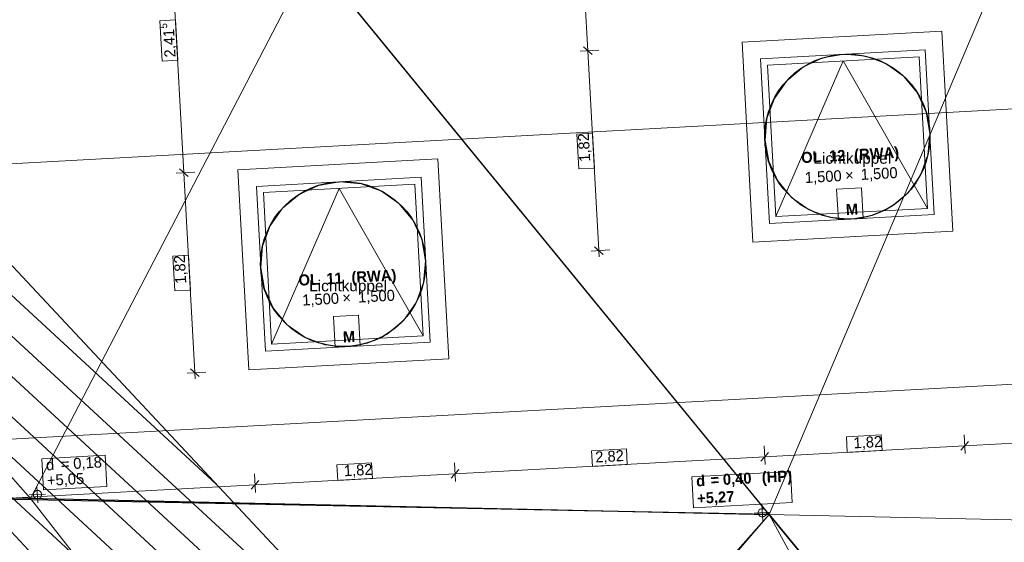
# Model space of a CAD drawing. Extents: x -181 to 1388, y 138 to 979.
# Tile 5 of 30: x 386 to 565, y 424 to 519. Entities that reach past the tile are written whole.
import ezdxf

# ---------------------------------------------------------------- set-up
doc = ezdxf.new("R2010")
doc.units = 0
doc.layers.get('0').update_dxf_attribs({"lineweight": 25})
for name, color, linetype, lineweight, true_color in [('01 Dachaufsicht - Bemaßung', 9, 'Continuous', 18, 0x808080), ('20 Dach - Attikaabdeckung', 9, 'Continuous', 18, 0x808080), ('20 Dach - Gefälledämmung Höhen', 9, 'Continuous', 18, 0x808080), ('20 Dach Gefälledämmung', 9, 'Continuous', 18, 0x808080), ('20 Dach Stb-Decke', 9, 'Continuous', 18, 0x808080), ('20 Oberlich - Beschriftung', 9, 'Continuous', 18, 0x808080), ('20 Oberlichter', 9, 'Continuous', 18, 0x808080), ('20 Oberlichter - Schraffur', 9, 'Continuous', 18, 0x808080), ('80 Sicherheitsbereich Dachgeländer', 9, 'Continuous', 18, 0x808080)]:
    doc.layers.add(name, color=color, linetype=linetype, lineweight=lineweight, true_color=true_color)
for name, color, linetype, lineweight in [('02 Raster Gebäude', 7, 'Continuous', 18), ('X_Geometrie', 7, 'Continuous', 25), ('X_Text', 7, 'Continuous', 25)]:
    doc.layers.add(name, color=color, linetype=linetype, lineweight=lineweight)
doc.layers.add('X_Hilfslinien', color=7, linetype='Continuous', lineweight=25, true_color=0xc0c0c0, plot=False)
doc.styles.get("Standard").update_dxf_attribs({"font": 'arial.ttf'})

# ---------------------------------------------------------------- blocks, each defined once
blk = doc.blocks.new('Referenz-A07F5VVIWF')
at = {"layer": '01 Dachaufsicht - Bemaßung', "color": 0, "linetype": 'Continuous', "ltscale": 0.037908}
for p, q in [((487.42, 555.43), (489.73, 513.2)), ((416.27, 491.02), (413.63, 539.22)), ((414.77, 518.8), (411.92, 518.65)), ((411.92, 518.65), (412.32, 511.29)), ((415.18, 511.45), (414.77, 518.8)), ((490.52, 512.5), (488.94, 513.91)), ((488.32, 513.13), (491.72, 513.31)), ((489.73, 513.2), (491.72, 476.86)), ((415.18, 511.45), (412.32, 511.29)), ((412.32, 511.29), (415.18, 511.45)), ((490.58, 498.19), (487.72, 498.04)), ((487.72, 498.04), (488.07, 491.71)), ((490.92, 491.87), (490.58, 498.19)), ((418.26, 491.13), (414.86, 490.95)), ((415.48, 491.73), (417.06, 490.31)), ((418.25, 454.68), (416.27, 491.02)), ((490.92, 491.87), (488.07, 491.71)), ((488.07, 491.71), (490.92, 491.87)), ((490.31, 476.78), (493.71, 476.97)), ((490.93, 477.57), (492.51, 476.15)), ((491.72, 476.86), (491.78, 475.73)), ((417.12, 476.01), (414.26, 475.86)), ((414.26, 475.86), (414.61, 469.53)), ((417.46, 469.69), (417.12, 476.01)), ((414.61, 469.53), (417.46, 469.69)), ((420.25, 454.79), (416.85, 454.6)), ((417.46, 455.38), (419.04, 453.97)), ((418.32, 453.55), (418.25, 454.68)), ((543.07, 443.35), (536.75, 443.01)), ((536.75, 443.01), (536.91, 440.16)), ((543.23, 440.5), (543.07, 443.35)), ((558.13, 443.35), (558.32, 439.95)), ((580.82, 442.59), (558.24, 441.35)), ((496.74, 440.82), (490.42, 440.47)), ((490.42, 440.47), (490.57, 437.62)), ((496.9, 437.97), (496.74, 440.82)), ((521.78, 441.36), (521.97, 437.96)), ((558.24, 441.35), (521.89, 439.36)), ((543.23, 440.5), (536.91, 440.16)), ((536.91, 440.16), (543.23, 440.5)), ((557.53, 440.56), (558.95, 442.14)), ((521.89, 439.36), (465.57, 436.28)), ((521.18, 438.57), (522.6, 440.15)), ((450.41, 438.28), (444.08, 437.94)), ((444.08, 437.94), (444.24, 435.08)), ((450.56, 435.43), (450.41, 438.28)), ((464.86, 435.49), (466.28, 437.07)), ((465.46, 438.28), (465.65, 434.88)), ((490.57, 437.62), (496.9, 437.97)), ((490.57, 437.62), (496.9, 437.97)), ((428.52, 433.5), (429.93, 435.08)), ((429.12, 436.29), (429.3, 432.89)), ((465.57, 436.28), (429.23, 434.29)), ((444.24, 435.08), (450.56, 435.43)), ((429.23, 434.29), (301.32, 427.29))]:
    blk.add_line(p, q, dxfattribs=at)
at = {"layer": '02 Raster Gebäude', "linetype": 'Continuous', "ltscale": 0.009448}
for p, q in [((1050.18, 529.07), (315.39, 488.85)), ((1046.79, 478.8), (317.41, 438.89))]:
    blk.add_line(p, q, dxfattribs=at)
at = {"layer": '20 Dach - Attikaabdeckung', "color": 0, "linetype": 'Continuous', "ltscale": 0.018225}
blk.add_line((454.8, 351.12), (301.54, 514.76), dxfattribs=at)
at = {"layer": '20 Dach - Gefälledämmung Höhen', "color": 0, "linetype": 'Continuous', "ltscale": 0.037908}
for p, q in [((401.95, 439.66), (390.42, 439.03)), ((390.42, 439.03), (390.73, 433.38)), ((402.26, 434.01), (401.95, 439.66)), ((526.59, 436.71), (508.65, 435.73)), ((508.65, 435.73), (508.96, 430.08)), ((526.9, 431.06), (526.59, 436.71)), ((390.73, 433.38), (402.26, 434.01)), ((508.96, 430.08), (526.9, 431.06))]:
    blk.add_line(p, q, dxfattribs=at)
at = {"layer": '20 Dach - Gefälledämmung Höhen', "color": 0, "linetype": 'Continuous', "ltscale": 0.009448}
for p, q in [((389.56, 434.02), (389.73, 431.03)), ((391.14, 432.61), (388.15, 432.44)), ((521.38, 430.71), (521.55, 427.71)), ((522.96, 429.29), (519.97, 429.13))]:
    blk.add_line(p, q, dxfattribs=at)
at = {"layer": '20 Dach - Gefälledämmung Höhen', "color": 0, "linetype": 'Continuous', "ltscale": 0.052488}
for p, q in [((388.91, 432.69), (388.9, 432.59)), ((388.9, 432.59), (388.9, 432.49)), ((388.9, 432.49), (388.91, 432.4)), ((388.94, 432.78), (388.91, 432.69)), ((388.91, 432.4), (388.93, 432.3)), ((388.93, 432.3), (388.96, 432.21)), ((388.98, 432.87), (388.94, 432.78)), ((388.96, 432.21), (389.01, 432.12)), ((389.03, 432.96), (388.98, 432.87)), ((389.01, 432.12), (389.07, 432.04)), ((389.09, 433.03), (389.03, 432.96)), ((389.07, 432.04), (389.14, 431.97)), ((389.16, 433.1), (389.09, 433.03)), ((389.14, 431.97), (389.21, 431.91)), ((389.24, 433.16), (389.16, 433.1)), ((389.21, 431.91), (389.3, 431.86)), ((389.33, 433.2), (389.24, 433.16)), ((389.3, 431.86), (389.39, 431.82)), ((389.42, 433.24), (389.33, 433.2)), ((389.39, 431.82), (389.48, 431.79)), ((389.52, 433.26), (389.42, 433.24)), ((389.48, 431.79), (389.58, 431.78)), ((389.61, 433.27), (389.52, 433.26)), ((389.58, 431.78), (389.68, 431.77)), ((389.71, 433.27), (389.61, 433.27)), ((389.68, 431.77), (389.77, 431.79)), ((389.81, 433.26), (389.71, 433.27)), ((389.77, 431.79), (389.87, 431.81)), ((389.9, 433.23), (389.81, 433.26)), ((389.87, 431.81), (389.96, 431.84)), ((389.99, 433.19), (389.9, 433.23)), ((389.96, 431.84), (390.05, 431.89)), ((390.08, 433.14), (389.99, 433.19)), ((390.05, 431.89), (390.13, 431.95)), ((390.15, 433.08), (390.08, 433.14)), ((390.13, 431.95), (390.2, 432.02)), ((390.22, 433), (390.15, 433.08)), ((390.2, 432.02), (390.26, 432.09)), ((390.28, 432.93), (390.22, 433)), ((390.26, 432.09), (390.31, 432.18)), ((390.33, 432.84), (390.28, 432.93)), ((390.31, 432.18), (390.35, 432.27)), ((390.36, 432.75), (390.33, 432.84)), ((390.35, 432.27), (390.38, 432.36)), ((390.38, 432.65), (390.36, 432.75)), ((390.39, 432.55), (390.38, 432.65)), ((390.38, 432.36), (390.39, 432.46)), ((390.39, 432.46), (390.39, 432.55)), ((520.91, 429.72), (520.85, 429.64)), ((520.99, 429.79), (520.91, 429.72)), ((521.06, 429.85), (520.99, 429.79)), ((521.15, 429.89), (521.06, 429.85)), ((521.24, 429.93), (521.15, 429.89)), ((521.34, 429.95), (521.24, 429.93)), ((521.44, 429.96), (521.34, 429.95)), ((521.53, 429.96), (521.44, 429.96)), ((521.63, 429.94), (521.53, 429.96)), ((521.72, 429.92), (521.63, 429.94)), ((521.81, 429.88), (521.72, 429.92)), ((521.9, 429.83), (521.81, 429.88)), ((521.97, 429.76), (521.9, 429.83)), ((522.04, 429.69), (521.97, 429.76)), ((520.73, 429.38), (520.72, 429.28)), ((520.72, 429.28), (520.72, 429.18)), ((520.72, 429.18), (520.73, 429.08)), ((520.76, 429.47), (520.73, 429.38)), ((520.73, 429.08), (520.75, 428.99)), ((520.75, 428.99), (520.78, 428.9)), ((520.8, 429.56), (520.76, 429.47)), ((520.78, 428.9), (520.83, 428.81)), ((520.85, 429.64), (520.8, 429.56)), ((520.83, 428.81), (520.89, 428.73)), ((520.89, 428.73), (520.96, 428.66)), ((520.96, 428.66), (521.03, 428.6)), ((521.03, 428.6), (521.12, 428.55)), ((521.12, 428.55), (521.21, 428.51)), ((521.21, 428.51), (521.3, 428.48)), ((521.3, 428.48), (521.4, 428.47)), ((521.4, 428.47), (521.5, 428.46)), ((521.5, 428.46), (521.59, 428.47)), ((521.59, 428.47), (521.69, 428.5)), ((521.69, 428.5), (521.78, 428.53)), ((521.78, 428.53), (521.87, 428.58)), ((521.87, 428.58), (521.95, 428.64)), ((521.95, 428.64), (522.02, 428.7)), ((522.02, 428.7), (522.08, 428.78)), ((522.1, 429.61), (522.04, 429.69)), ((522.08, 428.78), (522.13, 428.86)), ((522.15, 429.53), (522.1, 429.61)), ((522.13, 428.86), (522.17, 428.95)), ((522.18, 429.44), (522.15, 429.53)), ((522.17, 428.95), (522.2, 429.05)), ((522.2, 429.34), (522.18, 429.44)), ((522.22, 429.24), (522.2, 429.34)), ((522.2, 429.05), (522.21, 429.14)), ((522.21, 429.14), (522.22, 429.24))]:
    blk.add_line(p, q, dxfattribs=at)
at = {"layer": '20 Dach Gefälledämmung', "color": 0, "linetype": 'Continuous', "ltscale": 0.009448}
for p, q in [((522.72, 428.91), (569.75, 540.07)), ((388.39, 431.83), (439.62, 530.35)), ((452.47, 349.94), (522.72, 428.91)), ((453.46, 348.89), (522.72, 428.91)), ((585.47, 313.84), (522.72, 428.91))]:
    blk.add_line(p, q, dxfattribs=at)
at = {"layer": '20 Dach Gefälledämmung', "color": 0, "linetype": 'Continuous', "ltscale": 0.052488}
for p, q in [((522.72, 428.91), (439.62, 530.35)), ((388.39, 431.83), (309.48, 520.64)), ((375.5, 432.11), (388.39, 431.83)), ((388.39, 431.83), (522.72, 428.91)), ((452.47, 349.94), (388.39, 431.83)), ((664.78, 425.81), (522.72, 428.91)), ((522.72, 428.91), (615.63, 315.49))]:
    blk.add_line(p, q, dxfattribs=at)
at = {"layer": '20 Dach Stb-Decke', "color": 0, "linetype": 'Continuous', "ltscale": 0.009448}
for p, q in [((536.33, 512.55), (532.47, 511.88)), ((540.23, 512.2), (536.33, 512.55)), ((543.9, 510.85), (540.23, 512.2)), ((532.47, 511.88), (528.92, 510.24)), ((547.1, 508.59), (543.9, 510.85)), ((528.92, 510.24), (525.91, 507.73)), ((549.61, 505.58), (547.1, 508.59)), ((525.91, 507.73), (523.65, 504.53)), ((551.26, 502.03), (549.61, 505.58)), ((523.65, 504.53), (522.3, 500.85)), ((551.92, 498.17), (551.26, 502.03)), ((522.3, 500.85), (521.95, 496.95)), ((551.57, 494.27), (551.92, 498.17)), ((521.95, 496.95), (522.62, 493.1)), ((550.22, 490.59), (551.57, 494.27)), ((522.62, 493.1), (524.26, 489.54)), ((547.96, 487.39), (550.22, 490.59)), ((444.62, 489.37), (440.76, 488.7)), ((448.52, 489.01), (444.62, 489.37)), ((452.19, 487.66), (448.52, 489.01)), ((524.26, 489.54), (526.77, 486.53)), ((437.21, 487.06), (434.2, 484.55)), ((440.76, 488.7), (437.21, 487.06)), ((455.39, 485.41), (452.19, 487.66)), ((544.96, 484.89), (547.96, 487.39)), ((457.9, 482.4), (455.39, 485.41)), ((526.77, 486.53), (529.97, 484.28)), ((434.2, 484.55), (431.94, 481.35)), ((529.97, 484.28), (533.64, 482.93)), ((541.4, 483.24), (544.96, 484.89)), ((459.55, 478.85), (457.9, 482.4)), ((533.64, 482.93), (537.54, 482.57)), ((537.54, 482.57), (541.4, 483.24)), ((431.94, 481.35), (430.59, 477.67)), ((460.21, 474.99), (459.55, 478.85)), ((430.59, 477.67), (430.24, 473.77)), ((459.86, 471.09), (460.21, 474.99)), ((430.24, 473.77), (430.91, 469.91)), ((458.51, 467.41), (459.86, 471.09)), ((430.91, 469.91), (432.55, 466.36)), ((456.25, 464.21), (458.51, 467.41)), ((432.55, 466.36), (435.06, 463.35)), ((453.25, 461.7), (456.25, 464.21)), ((435.06, 463.35), (438.26, 461.1)), ((438.26, 461.1), (441.93, 459.75)), ((449.69, 460.06), (453.25, 461.7)), ((441.93, 459.75), (445.83, 459.39)), ((445.83, 459.39), (449.69, 460.06))]:
    blk.add_line(p, q, dxfattribs=at)
at = {"layer": '20 Oberlich - Beschriftung', "color": 0, "linetype": 'Continuous', "ltscale": 0.037908}
for p, q in [((539.51, 488.28), (534.97, 488.03)), ((534.97, 488.03), (535.28, 482.45)), ((539.81, 482.7), (539.51, 488.28)), ((535.28, 482.45), (539.81, 482.7)), ((448.04, 465.11), (443.51, 464.86)), ((443.51, 464.86), (443.81, 459.28)), ((448.35, 459.53), (448.04, 465.11)), ((443.81, 459.28), (448.35, 459.53))]:
    blk.add_line(p, q, dxfattribs=at)
at = {"layer": '20 Oberlichter', "color": 0, "linetype": 'Continuous', "ltscale": 0.037908}
for p, q in [((517.77, 514.74), (554.11, 516.73)), ((554.11, 516.73), (556.1, 480.38)), ((519.76, 478.39), (517.77, 514.74)), ((522.4, 510.59), (549.96, 512.09)), ((549.96, 512.09), (551.47, 484.54)), ((523.91, 483.03), (522.4, 510.59)), ((426.09, 491.56), (462.44, 493.55)), ((462.44, 493.55), (464.43, 457.2)), ((428.08, 455.21), (426.09, 491.56)), ((430.73, 487.41), (458.28, 488.92)), ((458.28, 488.92), (459.79, 461.36)), ((432.23, 459.85), (430.73, 487.41)), ((551.47, 484.54), (523.91, 483.03)), ((556.1, 480.38), (519.76, 478.39)), ((459.79, 461.36), (432.23, 459.85)), ((464.43, 457.2), (428.08, 455.21))]:
    blk.add_line(p, q, dxfattribs=at)
at = {"layer": '20 Oberlichter', "color": 0, "linetype": 'Continuous', "ltscale": 0.004928}
for p, q in [((521.14, 511.72), (551.09, 513.36)), ((551.09, 513.36), (552.73, 483.4)), ((522.78, 481.76), (521.14, 511.72)), ((536.18, 511.34), (523.91, 483.03)), ((536.18, 511.34), (551.47, 484.54)), ((429.46, 488.54), (459.42, 490.18)), ((459.42, 490.18), (461.06, 460.22)), ((431.1, 458.58), (429.46, 488.54)), ((444.51, 488.16), (432.23, 459.85)), ((444.51, 488.16), (459.79, 461.36)), ((552.73, 483.4), (522.78, 481.76)), ((461.06, 460.22), (431.1, 458.58))]:
    blk.add_line(p, q, dxfattribs=at)
at = {"layer": '20 Oberlichter - Schraffur', "color": 0, "linetype": 'Continuous', "ltscale": 0.037908}
for p, q in [((551.09, 513.36), (521.14, 511.72)), ((522.78, 481.76), (552.73, 483.4)), ((461.06, 460.22), (431.1, 458.58))]:
    blk.add_line(p, q, dxfattribs=at)
at = {"layer": '80 Sicherheitsbereich Dachgeländer', "color": 0, "linetype": 'Continuous', "ltscale": 0.052488}
for p, q in [((422.12, 434.42), (291.85, 554.55)), ((536.4, 321.7), (292.27, 546.81)), ((525.22, 324.67), (292.7, 539.07)), ((514.03, 327.64), (293.12, 531.34)), ((333.93, 528.57), (472.46, 380.68)), ((502.84, 330.61), (293.54, 523.6)), ((491.66, 333.58), (293.97, 515.87))]:
    blk.add_line(p, q, dxfattribs=at)
at = {"layer": '01 Dachaufsicht - Bemaßung', "color": 0, "linetype": 'ByBlock', "ltscale": 0.2916, "attachment_point": 1}
for s, insert, char_height, rotation in [('{\\fCentury Gothic;5}', (411.94, 517.17), 1.32, 93.1327), ('{\\fCentury Gothic;2,41}', (412.77, 511.91), 2, 93.1327), ('{\\fCentury Gothic;1,82}', (488.18, 492.94), 2, 93.1327), ('{\\fCentury Gothic;1,82}', (414.72, 470.76), 2, 93.1327), ('{\\fCentury Gothic;1,82}', (537.98, 442.9), 2, 3.1327), ('{\\fCentury Gothic;2,82}', (491.02, 440.33), 2, 3.1327), ('{\\fCentury Gothic;1,82}', (445.31, 437.83), 2, 3.1327)]:
    blk.add_mtext(s, dxfattribs=dict(at, insert=insert, char_height=char_height, rotation=rotation))
at = {"layer": '20 Dach - Gefälledämmung Höhen', "color": 0, "linetype": 'ByBlock', "ltscale": 0.2916, "char_height": 2, "attachment_point": 1, "rotation": 3.1307}
for s, insert in [('{\\fCentury Gothic;d}', (391.15, 438.89)), ('{\\fCentury Gothic;0,18}', (396.1, 439.16)), ('{\\fCentury Gothic;=}', (393.85, 439.04)), ('{\\fCentury Gothic|b1|i0;(HP)}', (521.3, 436.64)), ('{\\fCentury Gothic;+5,05}', (391.32, 436.09)), ('{\\fCentury Gothic|b1|i0;d}', (509.37, 435.98)), ('{\\fCentury Gothic|b1|i0;=}', (512, 436.13)), ('{\\fCentury Gothic|b1|i0;0,40}', (514.23, 436.25)), ('{\\fCentury Gothic|b1|i0;+5,27}', (509.55, 432.82))]:
    blk.add_mtext(s, dxfattribs=dict(at, insert=insert))
at = {"layer": '20 Oberlich - Beschriftung', "color": 0, "linetype": 'ByBlock', "ltscale": 0.2916, "char_height": 2, "attachment_point": 1, "rotation": 3.1327}
for s, insert in [('{\\fCentury Gothic|b1|i0;OL}', (528.47, 494.75)), ('{\\fCentury Gothic|b1|i0;12}', (533.54, 495.03)), ('{\\fCentury Gothic|b1|i0;(RWA)}', (538.1, 495.28)), ('{\\fCentury Gothic;1,500}', (529.14, 491.13)), ('{\\fCentury Gothic;×}', (536.45, 491.53)), ('{\\fCentury Gothic;1,500}', (539.3, 491.69)), ('{\\fCentury Gothic|b1|i0;M}', (536.59, 485.31)), ('{\\fCentury Gothic|b1|i0;11}', (442.13, 472.74)), ('{\\fCentury Gothic|b1|i0;(RWA)}', (446.69, 472.99)), ('{\\fCentury Gothic|b1|i0;OL}', (437.07, 472.47)), ('{\\fCentury Gothic;1,500}', (437.74, 468.85)), ('{\\fCentury Gothic;×}', (445.04, 469.25)), ('{\\fCentury Gothic;1,500}', (447.89, 469.4)), ('{\\fCentury Gothic|b1|i0;M}', (445.13, 462.14))]:
    blk.add_mtext(s, dxfattribs=dict(at, insert=insert))
blk = doc.blocks.new('Kreis-A07F5VVMWF')
at = {"color": 0, "linetype": 'ByBlock', "lineweight": -2, "ltscale": 0.25}
blk.add_circle((445.22, 474.4), 15, dxfattribs=at)
blk = doc.blocks.new('Kreis-A07F5VWWWF')
at = {"color": 0, "linetype": 'ByBlock', "lineweight": -2, "ltscale": 0.25}
blk.add_circle((536.92, 497.58), 15, dxfattribs=at)
blk = doc.blocks.new('Polygon-A07F5VXWWF')
at = {"color": 0, "linetype": 'ByBlock', "lineweight": -2, "ltscale": 0.25}
for p, q in [((522.73, 428.9), (439.62, 530.35)), ((615.63, 315.5), (522.73, 428.9))]:
    blk.add_line(p, q, dxfattribs=at)
blk = doc.blocks.new('Polygon-A07F5VXYWF')
at = {"color": 0, "linetype": 'ByBlock', "lineweight": -2, "ltscale": 0.25}
for q in [(439.62, 530.35), (361.53, 432.11)]:
    blk.add_line((522.73, 428.9), q, dxfattribs=at)
blk = doc.blocks.new('Polygon-A07F5VYAWF')
at = {"color": 0, "linetype": 'ByBlock', "lineweight": -2, "ltscale": 0.25}
for p, q in [((375.54, 432.11), (522.73, 428.9)), ((522.73, 428.9), (615.64, 315.49))]:
    blk.add_line(p, q, dxfattribs=at)

msp = doc.modelspace()

# ---------------------------------------------------------------- block references
at = {"color": 8, "lineweight": 25, "ltscale": 12.5, "true_color": 0x808080}
msp.add_blockref('Referenz-A07F5VVIWF', (0, 0), dxfattribs=at)
at = {"layer": 'X_Geometrie', "ltscale": 0.25}
for name in ['Kreis-A07F5VWWWF', 'Kreis-A07F5VVMWF']:
    msp.add_blockref(name, (0, 0), dxfattribs=at)
at = {"layer": 'X_Hilfslinien', "ltscale": 0.25}
for name in ['Polygon-A07F5VXWWF', 'Polygon-A07F5VXYWF', 'Polygon-A07F5VYAWF']:
    msp.add_blockref(name, (0, 0), dxfattribs=at)

# ---------------------------------------------------------------- texts
at = {"layer": 'X_Text', "ltscale": 0.25, "char_height": 2, "attachment_point": 1}
for insert in [(530.76, 494.65), (439.06, 471.47)]:
    msp.add_mtext('{\\fArial;Lichtkuppel}', dxfattribs=dict(at, insert=insert))

doc.saveas('drawing.dxf')
